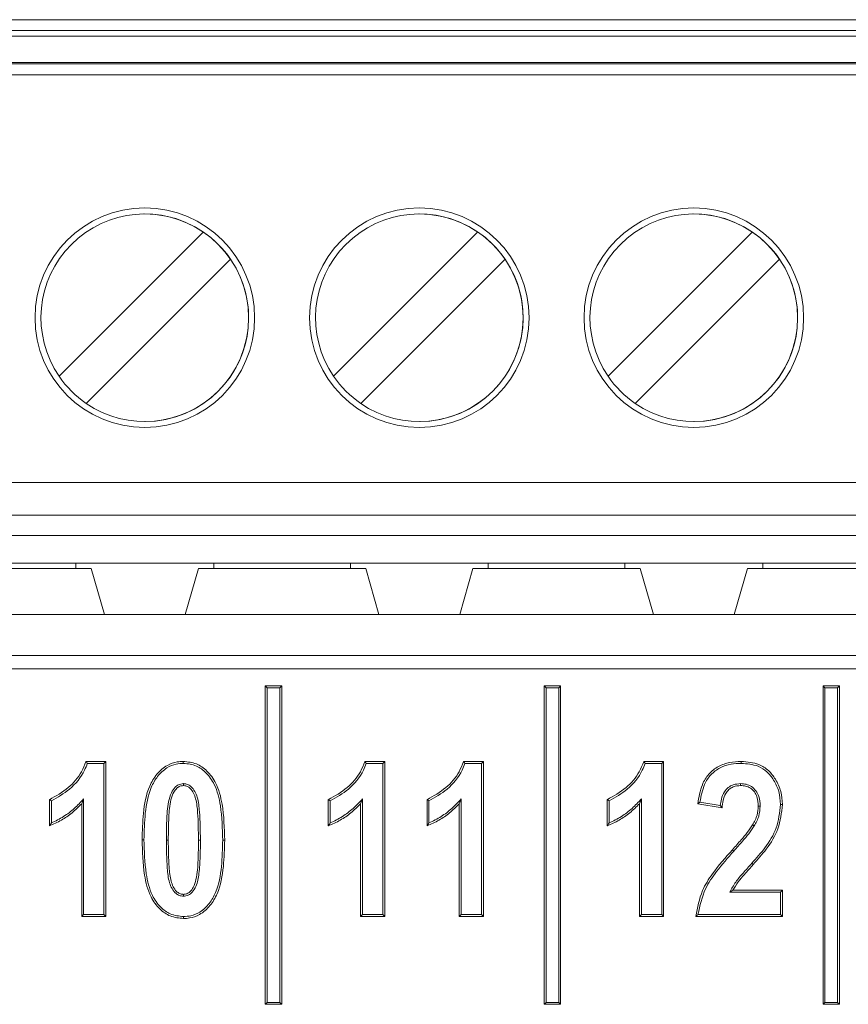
# Model space of a CAD drawing. Header units: millimetres. Extents: x 0 to 2100, y 0 to 1485.
# Tile 49 of 118: x 337 to 356, y 1248 to 1270. Entities that reach past the tile are written whole.
import ezdxf

# ---------------------------------------------------------------- set-up
doc = ezdxf.new("R2010")
doc.units = ezdxf.units.MM
doc.header["$LTSCALE"] = 5

msp = doc.modelspace()

# ---------------------------------------------------------------- linework, layer by layer
at = {"color": 7, "linetype": 'Continuous', "lineweight": 15}
for p, q in [((324.142, 1270.145), (386.642, 1270.145)), ((324.142, 1269.895), (386.642, 1269.895)), ((386.642, 1269.77), (324.142, 1269.77)), ((324.142, 1269.17), (386.642, 1269.17)), ((386.642, 1269.139), (324.142, 1269.139)), ((386.642, 1268.89), (324.142, 1268.89)), ((339.767, 1265.722), (339.767, 1265.722)), ((346.017, 1265.722), (346.017, 1265.722)), ((352.267, 1265.722), (352.267, 1265.722)), ((337.815, 1262.024), (341.101, 1265.31)), ((337.815, 1262.024), (341.101, 1265.31)), ((341.101, 1265.31), (341.101, 1265.31)), ((344.065, 1262.024), (347.351, 1265.31)), ((344.065, 1262.024), (347.351, 1265.31)), ((347.351, 1265.31), (347.351, 1265.31)), ((350.315, 1262.024), (353.601, 1265.31)), ((350.315, 1262.024), (353.601, 1265.31)), ((353.601, 1265.31), (353.601, 1265.31)), ((341.72, 1264.691), (338.434, 1261.405)), ((341.72, 1264.691), (341.72, 1264.691)), ((347.97, 1264.691), (344.684, 1261.405)), ((347.97, 1264.691), (347.97, 1264.691)), ((354.22, 1264.691), (350.934, 1261.405)), ((354.22, 1264.691), (354.22, 1264.691)), ((337.815, 1262.024), (337.815, 1262.024)), ((344.065, 1262.024), (344.065, 1262.024)), ((350.315, 1262.024), (350.315, 1262.024)), ((339.767, 1260.993), (339.767, 1260.993)), ((346.017, 1260.993), (346.017, 1260.993)), ((352.267, 1260.993), (352.267, 1260.993)), ((324.142, 1259.607), (386.642, 1259.607)), ((386.642, 1258.857), (324.142, 1258.857)), ((330.392, 1258.395), (380.392, 1258.395)), ((335.086, 1257.77), (338.198, 1257.77)), ((341.336, 1257.77), (338.198, 1257.77)), ((338.198, 1257.77), (338.198, 1257.645)), ((341.336, 1257.77), (344.448, 1257.77)), ((341.336, 1257.645), (341.336, 1257.77)), ((347.586, 1257.77), (344.448, 1257.77)), ((344.448, 1257.77), (344.448, 1257.645)), ((347.586, 1257.77), (350.698, 1257.77)), ((347.586, 1257.645), (347.586, 1257.77)), ((353.836, 1257.77), (350.698, 1257.77)), ((350.698, 1257.77), (350.698, 1257.645)), ((353.836, 1257.77), (356.948, 1257.77)), ((353.836, 1257.645), (353.836, 1257.77)), ((334.736, 1257.645), (338.548, 1257.645)), ((338.548, 1257.645), (338.847, 1256.596)), ((338.548, 1257.645), (338.548, 1257.645)), ((338.548, 1257.645), (338.847, 1256.596)), ((340.687, 1256.596), (340.986, 1257.645)), ((340.986, 1257.645), (344.798, 1257.645)), ((344.798, 1257.645), (345.097, 1256.596)), ((344.798, 1257.645), (344.798, 1257.645)), ((344.798, 1257.645), (345.097, 1256.596)), ((346.937, 1256.596), (347.236, 1257.645)), ((347.236, 1257.645), (351.048, 1257.645)), ((351.048, 1257.645), (351.347, 1256.596)), ((351.048, 1257.645), (351.048, 1257.645)), ((351.048, 1257.645), (351.347, 1256.596)), ((353.187, 1256.596), (353.486, 1257.645)), ((353.486, 1257.645), (357.298, 1257.645)), ((331.617, 1256.596), (379.175, 1256.596)), ((336.559, 1255.661), (374.234, 1255.661)), ((374.259, 1255.361), (336.534, 1255.361)), ((342.552, 1254.927), (342.509, 1254.971)), ((342.509, 1254.971), (342.509, 1247.721)), ((342.884, 1254.971), (342.509, 1254.971)), ((342.552, 1254.927), (342.552, 1247.765)), ((342.84, 1254.927), (342.552, 1254.927)), ((342.84, 1254.927), (342.884, 1254.971)), ((342.84, 1247.765), (342.84, 1254.927)), ((342.884, 1247.721), (342.884, 1254.971)), ((348.902, 1254.927), (348.859, 1254.971)), ((348.859, 1254.971), (348.859, 1247.721)), ((349.234, 1254.971), (348.859, 1254.971)), ((348.902, 1254.927), (348.902, 1247.765)), ((349.19, 1254.927), (348.902, 1254.927)), ((349.19, 1254.927), (349.234, 1254.971)), ((349.19, 1247.765), (349.19, 1254.927)), ((349.234, 1247.721), (349.234, 1254.971)), ((355.252, 1254.927), (355.209, 1254.971)), ((355.209, 1254.971), (355.209, 1247.721)), ((355.584, 1254.971), (355.209, 1254.971)), ((355.252, 1254.927), (355.252, 1247.765)), ((355.54, 1254.927), (355.252, 1254.927)), ((355.54, 1254.927), (355.584, 1254.971)), ((355.54, 1247.765), (355.54, 1254.927)), ((355.584, 1247.721), (355.584, 1254.971)), ((338.427, 1253.252), (338.879, 1253.252)), ((338.458, 1253.208), (338.835, 1253.208)), ((338.835, 1253.208), (338.879, 1253.252)), ((338.835, 1253.208), (338.835, 1249.765)), ((338.879, 1253.252), (338.879, 1249.721)), ((344.777, 1253.252), (345.229, 1253.252)), ((344.808, 1253.208), (345.185, 1253.208)), ((345.185, 1253.208), (345.229, 1253.252)), ((345.185, 1253.208), (345.185, 1249.765)), ((345.229, 1253.252), (345.229, 1249.721)), ((347.024, 1253.252), (347.476, 1253.252)), ((347.056, 1253.208), (347.433, 1253.208)), ((347.433, 1253.208), (347.476, 1253.252)), ((347.433, 1253.208), (347.433, 1249.765)), ((347.476, 1253.252), (347.476, 1249.721)), ((351.127, 1253.252), (351.579, 1253.252)), ((351.158, 1253.208), (351.535, 1253.208)), ((351.535, 1253.208), (351.579, 1253.252)), ((351.535, 1253.208), (351.535, 1249.765)), ((351.579, 1253.252), (351.579, 1249.721)), ((340.645, 1252.746), (340.645, 1252.702)), ((353.333, 1252.746), (353.333, 1252.702)), ((338.373, 1252.398), (338.329, 1252.289)), ((338.373, 1249.765), (338.373, 1252.398)), ((344.723, 1252.398), (344.679, 1252.289)), ((344.723, 1249.765), (344.723, 1252.398)), ((346.97, 1252.398), (346.926, 1252.289)), ((346.97, 1249.765), (346.97, 1252.398)), ((351.073, 1252.398), (351.029, 1252.289)), ((351.073, 1249.765), (351.073, 1252.398)), ((337.595, 1251.785), (337.595, 1252.381)), ((337.639, 1251.85), (337.639, 1252.352)), ((338.329, 1249.721), (338.329, 1252.289)), ((343.945, 1251.785), (343.945, 1252.381)), ((343.989, 1251.85), (343.989, 1252.352)), ((344.679, 1249.721), (344.679, 1252.289)), ((346.192, 1251.785), (346.192, 1252.381)), ((346.236, 1251.85), (346.236, 1252.352)), ((346.926, 1249.721), (346.926, 1252.289)), ((350.295, 1251.785), (350.295, 1252.381)), ((350.339, 1251.85), (350.339, 1252.352)), ((351.029, 1249.721), (351.029, 1252.289)), ((352.909, 1252.197), (352.359, 1252.289)), ((352.87, 1252.248), (352.407, 1252.325)), ((353.778, 1252.235), (353.735, 1252.235)), ((353.644, 1251.783), (353.606, 1251.805)), ((340.257, 1251.462), (340.301, 1251.462)), ((341.033, 1251.462), (340.989, 1251.462)), ((341.541, 1251.462), (341.585, 1251.462)), ((353.178, 1251.212), (353.146, 1251.241)), ((353.589, 1250.935), (353.621, 1250.906)), ((340.645, 1250.181), (340.645, 1250.225)), ((353.087, 1250.273), (353.159, 1250.317)), ((353.087, 1250.273), (354.241, 1250.273)), ((353.159, 1250.317), (354.285, 1250.317)), ((354.241, 1250.273), (354.285, 1250.317)), ((354.241, 1250.273), (354.241, 1249.765)), ((354.285, 1250.317), (354.285, 1249.721)), ((338.373, 1249.765), (338.329, 1249.721)), ((338.879, 1249.721), (338.329, 1249.721)), ((338.835, 1249.765), (338.373, 1249.765)), ((338.835, 1249.765), (338.879, 1249.721)), ((344.723, 1249.765), (344.679, 1249.721)), ((345.229, 1249.721), (344.679, 1249.721)), ((345.185, 1249.765), (344.723, 1249.765)), ((345.185, 1249.765), (345.229, 1249.721)), ((346.97, 1249.765), (346.926, 1249.721)), ((347.476, 1249.721), (346.926, 1249.721)), ((347.433, 1249.765), (346.97, 1249.765)), ((347.433, 1249.765), (347.476, 1249.721)), ((351.073, 1249.765), (351.029, 1249.721)), ((351.579, 1249.721), (351.029, 1249.721)), ((351.535, 1249.765), (351.073, 1249.765)), ((351.535, 1249.765), (351.579, 1249.721)), ((354.285, 1249.721), (352.313, 1249.721)), ((354.241, 1249.765), (352.362, 1249.765)), ((354.241, 1249.765), (354.285, 1249.721)), ((342.552, 1247.765), (342.509, 1247.721)), ((342.509, 1247.721), (342.884, 1247.721)), ((342.552, 1247.765), (342.84, 1247.765)), ((342.84, 1247.765), (342.884, 1247.721)), ((348.902, 1247.765), (348.859, 1247.721)), ((348.859, 1247.721), (349.234, 1247.721)), ((348.902, 1247.765), (349.19, 1247.765)), ((349.19, 1247.765), (349.234, 1247.721)), ((355.252, 1247.765), (355.209, 1247.721)), ((355.209, 1247.721), (355.584, 1247.721)), ((355.252, 1247.765), (355.54, 1247.765)), ((355.54, 1247.765), (355.584, 1247.721))]:
    msp.add_line(p, q, dxfattribs=at)
at = {"color": 7, "linetype": 'Continuous', "lineweight": 15, "flags": 128}
for points in [[(340.643, 1253.208), (340.643, 1253.222), (340.643, 1253.235), (340.643, 1253.252)], [(353.346, 1253.208), (353.346, 1253.222), (353.346, 1253.235), (353.346, 1253.252)], [(337.639, 1252.352), (337.617, 1252.367), (337.595, 1252.381)], [(343.989, 1252.352), (343.967, 1252.367), (343.945, 1252.381)], [(346.236, 1252.352), (346.214, 1252.367), (346.192, 1252.381)], [(350.339, 1252.352), (350.317, 1252.367), (350.295, 1252.381)], [(354.241, 1252.27), (354.254, 1252.27), (354.268, 1252.27), (354.285, 1252.27)], [(339.748, 1251.469), (339.735, 1251.469), (339.722, 1251.469), (339.705, 1251.469)], [(340.646, 1249.719), (340.646, 1249.706), (340.646, 1249.692), (340.646, 1249.675)]]:
    msp.add_lwpolyline(points, dxfattribs=at)
at = {"color": 7, "linetype": 'Continuous', "lineweight": 15}
for centre in [(339.767, 1263.357), (346.017, 1263.357), (352.267, 1263.357)]:
    msp.add_circle(centre, 2.5, dxfattribs=at)
for centre, radius, start, end in [((339.767, 1263.357), 2.5, 90, 180), ((346.017, 1263.357), 2.5, 90, 180), ((352.267, 1263.357), 2.5, 90, 180), ((339.767, 1263.357), 2.364, 55.6634, 214.3366), ((339.767, 1263.357), 2.364, 270, 90), ((346.017, 1263.357), 2.364, 55.6634, 214.3366), ((346.017, 1263.357), 2.364, 360, 90), ((352.267, 1263.357), 2.364, 55.6634, 214.3366), ((352.267, 1263.357), 2.364, 360, 90), ((339.767, 1263.357), 2.364, 34.3366, 55.6634), ((346.017, 1263.357), 2.364, 34.3366, 55.6634), ((352.267, 1263.357), 2.364, 34.3366, 55.6634), ((339.767, 1263.357), 2.364, 235.6634, 34.3366), ((346.017, 1263.357), 2.364, 235.6634, 34.3366), ((352.267, 1263.357), 2.364, 235.6634, 34.3366), ((339.767, 1263.357), 2.5, 180, 270), ((346.017, 1263.357), 2.5, 180, 270), ((346.017, 1263.357), 2.364, 270, 360), ((352.267, 1263.357), 2.5, 180, 270), ((352.267, 1263.357), 2.364, 270, 360), ((339.767, 1263.357), 2.364, 214.3366, 235.6634), ((346.017, 1263.357), 2.364, 214.3366, 235.6634), ((352.267, 1263.357), 2.364, 214.3366, 235.6634)]:
    msp.add_arc(centre, radius, start, end, dxfattribs=at)
for points, knots in [([(337.595, 1252.381), (337.744, 1252.464), (338.029, 1252.625), (338.308, 1252.946), (338.396, 1253.172), (338.427, 1253.252)], [0, 0, 0, 0, 0.412548, 0.792795, 1, 1, 1, 1]), ([(337.639, 1252.352), (337.781, 1252.435), (338.084, 1252.609), (338.352, 1252.934), (338.438, 1253.157), (338.458, 1253.208)], [0, 0, 0, 0, 0.407005, 0.86362, 1, 1, 1, 1]), ([(338.458, 1253.208), (338.453, 1253.216), (338.443, 1253.23), (338.432, 1253.245), (338.427, 1253.252)], [0, 0, 0, 0, 0.5, 1, 1, 1, 1]), ([(339.705, 1251.469), (339.71, 1251.67), (339.72, 1252.082), (339.813, 1252.602), (340.028, 1252.971), (340.25, 1253.165), (340.472, 1253.244), (340.597, 1253.25), (340.643, 1253.252)], [0, 0, 0, 0, 0.268763, 0.552824, 0.692321, 0.832629, 0.938336, 1, 1, 1, 1]), ([(339.748, 1251.469), (339.753, 1251.67), (339.763, 1252.072), (339.852, 1252.572), (340.047, 1252.92), (340.244, 1253.107), (340.458, 1253.197), (340.588, 1253.205), (340.643, 1253.208)], [0, 0, 0, 0, 0.2771501, 0.5558824, 0.6880284, 0.8208141, 0.9235307, 1, 1, 1, 1]), ([(340.643, 1253.252), (340.746, 1253.242), (340.945, 1253.221), (341.205, 1253.033), (341.426, 1252.723), (341.566, 1252.176), (341.578, 1251.735), (341.585, 1251.462)], [0, 0, 0, 0, 0.13544, 0.262195, 0.412345, 0.636013, 1, 1, 1, 1]), ([(340.643, 1253.208), (340.747, 1253.197), (340.939, 1253.176), (341.185, 1252.988), (341.395, 1252.684), (341.523, 1252.152), (341.534, 1251.723), (341.541, 1251.462)], [0, 0, 0, 0, 0.139978, 0.261627, 0.410418, 0.641368, 1, 1, 1, 1]), ([(343.945, 1252.381), (344.094, 1252.464), (344.379, 1252.625), (344.658, 1252.946), (344.746, 1253.172), (344.777, 1253.252)], [0, 0, 0, 0, 0.412548, 0.792795, 1, 1, 1, 1]), ([(343.989, 1252.352), (344.131, 1252.435), (344.434, 1252.609), (344.702, 1252.934), (344.788, 1253.157), (344.808, 1253.208)], [0, 0, 0, 0, 0.407005, 0.86362, 1, 1, 1, 1]), ([(344.808, 1253.208), (344.803, 1253.216), (344.793, 1253.23), (344.782, 1253.245), (344.777, 1253.252)], [0, 0, 0, 0, 0.5, 1, 1, 1, 1]), ([(346.192, 1252.381), (346.341, 1252.464), (346.627, 1252.625), (346.905, 1252.946), (346.993, 1253.172), (347.024, 1253.252)], [0, 0, 0, 0, 0.412548, 0.792795, 1, 1, 1, 1]), ([(346.236, 1252.352), (346.379, 1252.435), (346.682, 1252.609), (346.949, 1252.934), (347.036, 1253.157), (347.056, 1253.208)], [0, 0, 0, 0, 0.407005, 0.86362, 1, 1, 1, 1]), ([(347.056, 1253.208), (347.05, 1253.216), (347.04, 1253.23), (347.029, 1253.245), (347.024, 1253.252)], [0, 0, 0, 0, 0.5, 1, 1, 1, 1]), ([(350.295, 1252.381), (350.444, 1252.464), (350.729, 1252.625), (351.008, 1252.946), (351.096, 1253.172), (351.127, 1253.252)], [0, 0, 0, 0, 0.412548, 0.792795, 1, 1, 1, 1]), ([(350.339, 1252.352), (350.481, 1252.435), (350.784, 1252.609), (351.052, 1252.934), (351.138, 1253.157), (351.158, 1253.208)], [0, 0, 0, 0, 0.4070049, 0.8636203, 1, 1, 1, 1]), ([(351.158, 1253.208), (351.153, 1253.216), (351.143, 1253.23), (351.132, 1253.245), (351.127, 1253.252)], [0, 0, 0, 0, 0.5, 1, 1, 1, 1]), ([(352.359, 1252.289), (352.382, 1252.437), (352.42, 1252.678), (352.596, 1252.974), (352.821, 1253.148), (353.081, 1253.24), (353.258, 1253.248), (353.346, 1253.252)], [0, 0, 0, 0, 0.288337, 0.471413, 0.655432, 0.830238, 1, 1, 1, 1]), ([(352.407, 1252.325), (352.432, 1252.464), (352.472, 1252.689), (352.645, 1252.961), (352.861, 1253.119), (353.105, 1253.198), (353.268, 1253.205), (353.346, 1253.208)], [0, 0, 0, 0, 0.290509, 0.474147, 0.658488, 0.838535, 1, 1, 1, 1]), ([(353.346, 1253.252), (353.485, 1253.241), (353.71, 1253.224), (353.976, 1253.054), (354.142, 1252.836), (354.264, 1252.572), (354.278, 1252.37), (354.285, 1252.27)], [0, 0, 0, 0, 0.270122, 0.43742, 0.604347, 0.804237, 1, 1, 1, 1]), ([(353.346, 1253.208), (353.477, 1253.198), (353.69, 1253.182), (353.943, 1253.024), (354.101, 1252.819), (354.22, 1252.566), (354.234, 1252.37), (354.241, 1252.27)], [0, 0, 0, 0, 0.267375, 0.432949, 0.598208, 0.795377, 1, 1, 1, 1]), ([(340.645, 1252.746), (340.607, 1252.741), (340.536, 1252.732), (340.439, 1252.655), (340.353, 1252.524), (340.285, 1252.262), (340.262, 1251.898), (340.259, 1251.608), (340.257, 1251.462)], [0, 0, 0, 0, 0.078002, 0.144262, 0.247756, 0.398668, 0.697926, 1, 1, 1, 1]), ([(340.645, 1252.702), (340.618, 1252.699), (340.564, 1252.693), (340.486, 1252.64), (340.41, 1252.535), (340.333, 1252.313), (340.309, 1251.942), (340.304, 1251.636), (340.301, 1251.462)], [0, 0, 0, 0, 0.057782, 0.116094, 0.198315, 0.335171, 0.620912, 1, 1, 1, 1]), ([(341.033, 1251.462), (341.03, 1251.676), (341.025, 1252.001), (340.987, 1252.378), (340.91, 1252.572), (340.834, 1252.675), (340.742, 1252.733), (340.68, 1252.744), (340.648, 1252.746), (340.645, 1252.746)], [0, 0, 0, 0, 0.442999, 0.674374, 0.773747, 0.873628, 0.933267, 0.993075, 1, 1, 1, 1]), ([(340.989, 1251.462), (340.986, 1251.669), (340.982, 1251.983), (340.947, 1252.343), (340.882, 1252.53), (340.817, 1252.629), (340.737, 1252.687), (340.68, 1252.7), (340.649, 1252.702), (340.645, 1252.702)], [0, 0, 0, 0, 0.449026, 0.682145, 0.779315, 0.876887, 0.933661, 0.99062, 1, 1, 1, 1]), ([(353.333, 1252.746), (353.276, 1252.742), (353.175, 1252.734), (353.046, 1252.662), (352.947, 1252.549), (352.89, 1252.404), (352.876, 1252.296), (352.87, 1252.248)], [0, 0, 0, 0, 0.223874, 0.397312, 0.570645, 0.80856, 1, 1, 1, 1]), ([(353.333, 1252.702), (353.276, 1252.697), (353.18, 1252.69), (353.062, 1252.618), (352.977, 1252.511), (352.926, 1252.365), (352.915, 1252.252), (352.909, 1252.197)], [0, 0, 0, 0, 0.229637, 0.385983, 0.542173, 0.776091, 1, 1, 1, 1]), ([(353.778, 1252.235), (353.774, 1252.31), (353.767, 1252.433), (353.689, 1252.587), (353.585, 1252.683), (353.461, 1252.739), (353.375, 1252.743), (353.333, 1252.746)], [0, 0, 0, 0, 0.291864, 0.477164, 0.663412, 0.837809, 1, 1, 1, 1]), ([(353.735, 1252.235), (353.731, 1252.307), (353.724, 1252.42), (353.653, 1252.562), (353.56, 1252.647), (353.448, 1252.696), (353.371, 1252.7), (353.333, 1252.702)], [0, 0, 0, 0, 0.304454, 0.485785, 0.66812, 0.839053, 1, 1, 1, 1]), ([(338.373, 1252.398), (338.304, 1252.325), (338.165, 1252.177), (337.92, 1251.987), (337.733, 1251.896), (337.639, 1251.85)], [0, 0, 0, 0, 0.326291, 0.658489, 1, 1, 1, 1]), ([(344.723, 1252.398), (344.654, 1252.325), (344.515, 1252.177), (344.27, 1251.987), (344.083, 1251.896), (343.989, 1251.85)], [0, 0, 0, 0, 0.326291, 0.658489, 1, 1, 1, 1]), ([(346.97, 1252.398), (346.901, 1252.325), (346.762, 1252.177), (346.517, 1251.987), (346.331, 1251.896), (346.236, 1251.85)], [0, 0, 0, 0, 0.326291, 0.658489, 1, 1, 1, 1]), ([(351.073, 1252.398), (351.004, 1252.325), (350.865, 1252.177), (350.62, 1251.987), (350.433, 1251.896), (350.339, 1251.85)], [0, 0, 0, 0, 0.326291, 0.658489, 1, 1, 1, 1]), ([(338.329, 1252.289), (338.258, 1252.218), (338.117, 1252.078), (337.869, 1251.906), (337.687, 1251.825), (337.595, 1251.785)], [0, 0, 0, 0, 0.336046, 0.664097, 1, 1, 1, 1]), ([(344.679, 1252.289), (344.608, 1252.218), (344.467, 1252.078), (344.219, 1251.906), (344.037, 1251.825), (343.945, 1251.785)], [0, 0, 0, 0, 0.336046, 0.664097, 1, 1, 1, 1]), ([(346.926, 1252.289), (346.855, 1252.218), (346.714, 1252.078), (346.466, 1251.906), (346.284, 1251.825), (346.192, 1251.785)], [0, 0, 0, 0, 0.336046, 0.664097, 1, 1, 1, 1]), ([(351.029, 1252.289), (350.958, 1252.218), (350.817, 1252.078), (350.569, 1251.906), (350.387, 1251.825), (350.295, 1251.785)], [0, 0, 0, 0, 0.336046, 0.664097, 1, 1, 1, 1]), ([(352.407, 1252.325), (352.399, 1252.319), (352.383, 1252.307), (352.367, 1252.295), (352.359, 1252.289)], [0, 0, 0, 0, 0.5, 1, 1, 1, 1]), ([(352.87, 1252.248), (352.874, 1252.243), (352.883, 1252.231), (352.896, 1252.214), (352.905, 1252.203), (352.909, 1252.197)], [0, 0, 0, 0, 0.334613, 0.667307, 1, 1, 1, 1]), ([(354.241, 1252.27), (354.221, 1252.088), (354.182, 1251.733), (353.906, 1251.293), (353.691, 1251.05), (353.589, 1250.935)], [0, 0, 0, 0, 0.357125, 0.696707, 1, 1, 1, 1]), ([(353.606, 1251.805), (353.626, 1251.841), (353.667, 1251.913), (353.72, 1252.056), (353.729, 1252.167), (353.735, 1252.235)], [0, 0, 0, 0, 0.272987, 0.546646, 1, 1, 1, 1]), ([(354.285, 1252.27), (354.264, 1252.082), (354.224, 1251.716), (353.941, 1251.267), (353.723, 1251.02), (353.621, 1250.906)], [0, 0, 0, 0, 0.361488, 0.703953, 1, 1, 1, 1]), ([(353.644, 1251.783), (353.664, 1251.819), (353.704, 1251.891), (353.762, 1252.041), (353.772, 1252.159), (353.778, 1252.235)], [0, 0, 0, 0, 0.259837, 0.520269, 1, 1, 1, 1]), ([(337.639, 1251.85), (337.631, 1251.839), (337.617, 1251.817), (337.602, 1251.795), (337.595, 1251.785)], [0, 0, 0, 0, 0.5, 1, 1, 1, 1]), ([(343.989, 1251.85), (343.981, 1251.839), (343.967, 1251.817), (343.952, 1251.795), (343.945, 1251.785)], [0, 0, 0, 0, 0.5, 1, 1, 1, 1]), ([(346.236, 1251.85), (346.229, 1251.839), (346.214, 1251.817), (346.2, 1251.795), (346.192, 1251.785)], [0, 0, 0, 0, 0.5, 1, 1, 1, 1]), ([(350.339, 1251.85), (350.331, 1251.839), (350.317, 1251.817), (350.302, 1251.795), (350.295, 1251.785)], [0, 0, 0, 0, 0.5, 1, 1, 1, 1]), ([(353.146, 1251.241), (353.212, 1251.316), (353.326, 1251.444), (353.484, 1251.629), (353.566, 1251.746), (353.606, 1251.805)], [0, 0, 0, 0, 0.413493, 0.706242, 1, 1, 1, 1]), ([(353.178, 1251.212), (353.245, 1251.287), (353.36, 1251.416), (353.52, 1251.603), (353.603, 1251.723), (353.644, 1251.783)], [0, 0, 0, 0, 0.408621, 0.703789, 1, 1, 1, 1]), ([(340.646, 1249.675), (340.544, 1249.685), (340.344, 1249.706), (340.083, 1249.894), (339.858, 1250.21), (339.723, 1250.76), (339.712, 1251.201), (339.705, 1251.469)], [0, 0, 0, 0, 0.134989, 0.262013, 0.413448, 0.642683, 1, 1, 1, 1]), ([(340.646, 1249.719), (340.543, 1249.73), (340.35, 1249.751), (340.103, 1249.938), (339.891, 1250.247), (339.766, 1250.781), (339.755, 1251.211), (339.748, 1251.469)], [0, 0, 0, 0, 0.139504, 0.261653, 0.410426, 0.645846, 1, 1, 1, 1]), ([(340.257, 1251.462), (340.261, 1251.249), (340.266, 1250.924), (340.302, 1250.548), (340.382, 1250.354), (340.458, 1250.251), (340.553, 1250.192), (340.613, 1250.185), (340.645, 1250.181)], [0, 0, 0, 0, 0.443201, 0.674693, 0.774878, 0.875437, 0.934491, 1, 1, 1, 1]), ([(340.301, 1251.462), (340.304, 1251.256), (340.309, 1250.943), (340.342, 1250.583), (340.409, 1250.397), (340.474, 1250.299), (340.555, 1250.239), (340.612, 1250.227), (340.642, 1250.225), (340.645, 1250.225)], [0, 0, 0, 0, 0.449176, 0.682404, 0.779579, 0.876964, 0.934745, 0.992855, 1, 1, 1, 1]), ([(340.645, 1250.181), (340.683, 1250.186), (340.76, 1250.196), (340.861, 1250.281), (340.961, 1250.446), (341.008, 1250.727), (341.03, 1251.08), (341.032, 1251.335), (341.033, 1251.462)], [0, 0, 0, 0, 0.078169, 0.15698, 0.263485, 0.473018, 0.735899, 1, 1, 1, 1]), ([(340.645, 1250.225), (340.672, 1250.228), (340.727, 1250.234), (340.808, 1250.29), (340.887, 1250.399), (340.962, 1250.646), (340.983, 1251.011), (340.987, 1251.311), (340.989, 1251.462)], [0, 0, 0, 0, 0.058796, 0.118052, 0.208441, 0.346329, 0.671161, 1, 1, 1, 1]), ([(341.541, 1251.462), (341.536, 1251.262), (341.526, 1250.859), (341.439, 1250.359), (341.245, 1250.01), (341.048, 1249.822), (340.834, 1249.73), (340.703, 1249.722), (340.646, 1249.719)], [0, 0, 0, 0, 0.276638, 0.554826, 0.686942, 0.81969, 0.922353, 1, 1, 1, 1]), ([(341.585, 1251.462), (341.58, 1251.262), (341.57, 1250.849), (341.478, 1250.329), (341.264, 1249.959), (341.042, 1249.763), (340.819, 1249.683), (340.693, 1249.677), (340.646, 1249.675)], [0, 0, 0, 0, 0.2682492, 0.5516806, 0.6914919, 0.8321174, 0.937595, 1, 1, 1, 1]), ([(352.313, 1249.721), (352.35, 1249.922), (352.414, 1250.271), (352.734, 1250.774), (352.988, 1251.063), (353.146, 1251.241)], [0, 0, 0, 0, 0.344525, 0.595277, 1, 1, 1, 1]), ([(352.362, 1249.765), (352.405, 1249.966), (352.482, 1250.321), (352.808, 1250.79), (353.044, 1251.059), (353.178, 1251.212)], [0, 0, 0, 0, 0.361377, 0.638427, 1, 1, 1, 1]), ([(353.589, 1250.935), (353.522, 1250.86), (353.397, 1250.72), (353.211, 1250.511), (353.129, 1250.353), (353.087, 1250.273)], [0, 0, 0, 0, 0.361093, 0.677634, 1, 1, 1, 1]), ([(353.621, 1250.906), (353.555, 1250.831), (353.439, 1250.7), (353.272, 1250.513), (353.197, 1250.383), (353.159, 1250.317)], [0, 0, 0, 0, 0.401129, 0.698645, 1, 1, 1, 1]), ([(352.362, 1249.765), (352.354, 1249.757), (352.338, 1249.743), (352.321, 1249.728), (352.313, 1249.721)], [0, 0, 0, 0, 0.5, 1, 1, 1, 1])]:
    msp.add_open_spline(points, degree=3, knots=knots, dxfattribs=at)

doc.saveas('drawing.dxf')
